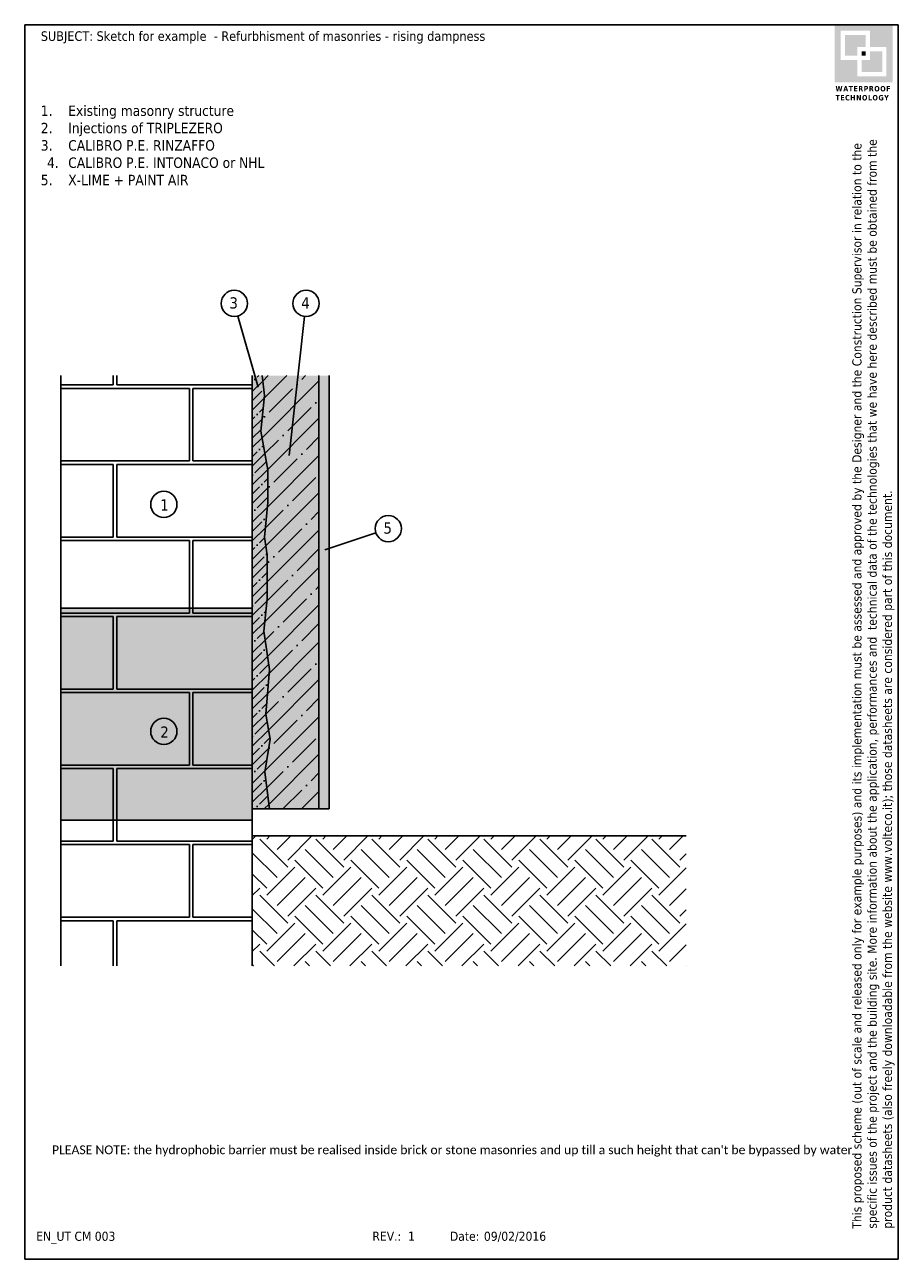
# Model space of a CAD drawing. Header units: millimetres. Extents: x 2704.2 to 2725.2, y 1515.2 to 1544.9.
import ezdxf
from ezdxf.enums import TextEntityAlignment as Align

# ---------------------------------------------------------------- set-up
doc = ezdxf.new("R2010")
doc.units = ezdxf.units.MM
doc.linetypes.add('CONTINUA', pattern=[0])
for name, color, linetype in [('146', 6, 'CONTINUA'), ('421', 7, 'CONTINUA'), ('422', 7, 'CONTINUA')]:
    doc.layers.add(name, color=color, linetype=linetype)
doc.layers.add('nascosto', color=7, linetype='Continuous', lineweight=25, plot=False)
doc.styles.add('tahoma', font='tahoma.ttf', dxfattribs={"height": 0.3})

msp = doc.modelspace()

# ---------------------------------------------------------------- hatches: boundary and pattern name
h = msp.add_hatch(color=252)
h.dxf.hatch_style = 1
h.paths.add_polyline_path([(2725.042, 1544.946), (2723.653, 1544.946), (2723.653, 1543.558), (2725.042, 1543.558)])
h.paths.add_polyline_path([(2723.798, 1544.097), (2723.798, 1544.799), (2724.501, 1544.799), (2724.501, 1544.406), (2724.897, 1544.406), (2724.897, 1543.704), (2724.194, 1543.704), (2724.194, 1544.097)], flags=16)
h.paths.add_polyline_path([(2723.902, 1544.201), (2723.902, 1544.696), (2724.397, 1544.696), (2724.397, 1544.406), (2724.194, 1544.406), (2724.194, 1544.201)], flags=0)
h.paths.add_polyline_path([(2724.298, 1544.097), (2724.501, 1544.097), (2724.501, 1544.303), (2724.793, 1544.303), (2724.793, 1543.808), (2724.298, 1543.808)], flags=0)
h.paths.add_polyline_path([(2724.298, 1544.201), (2724.298, 1544.303), (2724.397, 1544.303), (2724.397, 1544.201)], flags=0)
h.paths.add_polyline_path([(2724.397, 1544.696), (2723.902, 1544.696), (2723.902, 1544.201), (2724.194, 1544.201), (2724.194, 1544.406), (2724.397, 1544.406)], flags=0)
h.paths.add_polyline_path([(2724.397, 1544.303), (2724.298, 1544.303), (2724.298, 1544.201), (2724.397, 1544.201)], flags=0)
h.paths.add_polyline_path([(2724.793, 1544.303), (2724.501, 1544.303), (2724.501, 1544.097), (2724.298, 1544.097), (2724.298, 1543.808), (2724.793, 1543.808)], flags=0)
h = msp.add_hatch(color=252)
h.dxf.hatch_style = 1
h.paths.add_polyline_path([(2724.397, 1544.696), (2723.902, 1544.696), (2723.902, 1544.201), (2724.194, 1544.201), (2724.194, 1544.406), (2724.397, 1544.406)])
h = msp.add_hatch(color=252)
h.dxf.hatch_style = 1
h.paths.add_polyline_path([(2724.397, 1544.303), (2724.298, 1544.303), (2724.298, 1544.201), (2724.397, 1544.201)])
h = msp.add_hatch(color=252)
h.dxf.hatch_style = 1
h.paths.add_polyline_path([(2724.793, 1544.303), (2724.501, 1544.303), (2724.501, 1544.097), (2724.298, 1544.097), (2724.298, 1543.808), (2724.793, 1543.808)])
at = {"linetype": 'Continuous'}
h = msp.add_hatch(dxfattribs=at)
h.set_pattern_fill('AR-B816C', color=256, scale=0.009, style=0)
h.set_pattern_definition([(0, (27.2012, 0), (1.8288, 1.8288), [3.571875, -0.085725]), (0, (25.3724, 0.0857), (1.8288, 1.8288), [3.571875, -0.085725]), (90, (27.2012, 0), (-1.8288, 1.8288), [-1.914525, 1.743075]), (90, (27.1155, 0), (-1.8288, 1.8288), [-1.914525, 1.743075])])
h.paths.add_polyline_path([(2705.048, 1522.303), (2709.652, 1522.303), (2709.652, 1536.504), (2705.048, 1536.504)])
h = msp.add_hatch(color=42)
h.dxf.hatch_style = 1
h.paths.add_polyline_path([(2709.86, 1535.167), (2709.946, 1536.027), (2709.89, 1536.504), (2709.652, 1536.504), (2709.652, 1526.082), (2710.069, 1526.082), (2709.951, 1526.965), (2710.079, 1527.758), (2709.976, 1528.359), (2710.062, 1529.433), (2709.925, 1530.36), (2710.012, 1531.132), (2710.012, 1532.19), (2709.946, 1532.618), (2710.027, 1533.451), (2710.027, 1534.241)])
h.paths.add_polyline_path([(2711.254, 1536.504), (2709.89, 1536.504), (2709.946, 1536.027), (2709.86, 1535.167), (2710.027, 1534.241), (2710.027, 1533.451), (2709.946, 1532.618), (2710.012, 1532.19), (2710.012, 1531.132), (2709.925, 1530.36), (2710.062, 1529.433), (2709.976, 1528.359), (2710.079, 1527.758), (2709.951, 1526.965), (2710.069, 1526.082), (2711.254, 1526.082), (2711.254, 1528.404)])
at = {"true_color": 0xffffa8}
h = msp.add_hatch(color=51, dxfattribs=at)
h.dxf.hatch_style = 1
h.paths.add_polyline_path([(2711.496, 1536.504), (2711.254, 1536.504), (2711.254, 1526.082), (2711.496, 1526.082)])
h = msp.add_hatch(color=111)
h.dxf.hatch_style = 1
h.paths.add_polyline_path([(2709.652, 1530.913), (2705.048, 1530.913), (2705.048, 1525.814), (2709.652, 1525.814)])
h = msp.add_hatch()
h.set_pattern_fill('EARTH', color=8, scale=0.15, angle=45)
h.set_pattern_definition([(45, (27.2012, 0), (1e-16, 1.34703842), [0.9525, -0.9525]), (45, (26.9486, 0.2526), (1e-16, 1.34703842), [0.9525, -0.9525]), (45, (26.6961, 0.5051), (1e-16, 1.34703842), [0.9525, -0.9525]), (135, (26.6961, 0.6735), (-1.34703842, 1e-16), [0.9525, -0.9525]), (135, (26.9486, 0.9261), (-1.34703842, 1e-16), [0.9525, -0.9525]), (135, (27.2012, 1.1787), (-1.34703842, 1e-16), [0.9525, -0.9525])])
h.paths.add_polyline_path([(2720.084, 1525.43), (2709.652, 1525.43), (2709.652, 1522.303), (2720.084, 1522.303)])
at = {"layer": '146', "linetype": 'CONTINUA'}
h = msp.add_hatch(dxfattribs=at)
h.set_pattern_fill('ANSI35', scale=0.05, style=0)
h.set_pattern_definition([(45, (27.20122, 0), (-0.224506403, 0.224506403), []), (45, (27.42572, 0), (-0.224506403, 0.224506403), [0.396875, -0.079375, 0, -0.079375])])
h.paths.add_polyline_path([(2709.86, 1535.167), (2709.946, 1536.027), (2709.89, 1536.504), (2709.652, 1536.504), (2709.652, 1526.082), (2710.069, 1526.082), (2709.951, 1526.965), (2710.079, 1527.758), (2709.976, 1528.359), (2710.062, 1529.433), (2709.925, 1530.36), (2710.012, 1531.132), (2710.012, 1532.19), (2709.946, 1532.618), (2710.027, 1533.451), (2710.027, 1534.241)])
h = msp.add_hatch(dxfattribs=at)
h.set_pattern_fill('ANSI35', scale=0.1, style=0)
h.set_pattern_definition([(45, (27.2012, 0), (-0.4490128, 0.4490128), []), (45, (27.6502, 0), (-0.4490128, 0.4490128), [0.79375, -0.15875, 0, -0.15875])])
h.paths.add_polyline_path([(2711.254, 1536.504), (2709.89, 1536.504), (2709.946, 1536.027), (2709.86, 1535.167), (2710.027, 1534.241), (2710.027, 1533.451), (2709.946, 1532.618), (2710.012, 1532.19), (2710.012, 1531.132), (2709.925, 1530.36), (2710.062, 1529.433), (2709.976, 1528.359), (2710.079, 1527.758), (2709.951, 1526.965), (2710.069, 1526.082), (2711.254, 1526.082)])

# ---------------------------------------------------------------- linework, layer by layer
for p, q in [((2709.306, 1537.937), (2709.793, 1536.23)), ((2710.909, 1537.927), (2710.538, 1534.583)), ((2705.048, 1536.504), (2705.048, 1522.303)), ((2709.89, 1536.504), (2709.946, 1536.027)), ((2711.496, 1526.082), (2711.496, 1536.504)), ((2709.946, 1536.027), (2709.86, 1535.167)), ((2709.86, 1535.167), (2709.86, 1535.167)), ((2709.86, 1535.167), (2710.027, 1534.241)), ((2710.027, 1534.241), (2710.027, 1534.241)), ((2710.027, 1534.241), (2710.027, 1533.451)), ((2710.027, 1533.451), (2709.946, 1532.618)), ((2710.027, 1533.451), (2710.027, 1533.451)), ((2709.946, 1532.618), (2709.946, 1532.618)), ((2709.946, 1532.618), (2710.012, 1532.19)), ((2712.621, 1532.723), (2711.392, 1532.314)), ((2710.012, 1532.19), (2710.012, 1531.132)), ((2710.012, 1531.132), (2709.925, 1530.36)), ((2709.652, 1530.913), (2705.048, 1530.913)), ((2709.925, 1530.36), (2709.925, 1530.36)), ((2709.925, 1530.36), (2710.062, 1529.433)), ((2710.062, 1529.433), (2709.976, 1528.359)), ((2710.062, 1529.433), (2710.062, 1529.433)), ((2711.254, 1528.404), (2711.254, 1526.082)), ((2709.976, 1528.359), (2709.976, 1528.359)), ((2709.976, 1528.359), (2710.079, 1527.758)), ((2710.079, 1527.758), (2709.951, 1526.965)), ((2710.079, 1527.758), (2710.079, 1527.758)), ((2709.951, 1526.965), (2709.951, 1526.965)), ((2709.951, 1526.965), (2710.069, 1526.082)), ((2711.496, 1526.082), (2709.652, 1526.082)), ((2709.652, 1525.814), (2705.048, 1525.814))]:
    msp.add_line(p, q)
at = {"linetype": 'CONTINUA'}
msp.add_line((2709.652, 1525.43), (2720.084, 1525.43), dxfattribs=at)
at = {"linetype": 'Continuous'}
msp.add_line((2709.652, 1525.294), (2709.652, 1522.303), dxfattribs=at)
at = {"ltscale": 2}
for centre in [(2707.525, 1533.406), (2707.525, 1527.946), (2707.525, 1527.946)]:
    msp.add_circle(centre, 0.316, dxfattribs=at)
at = {"layer": '146', "color": 7, "linetype": 'CONTINUA'}
msp.add_line((2711.254, 1536.504), (2711.254, 1526.082), dxfattribs=at)
at = {"layer": '421', "color": 7}
for centre in [(2709.219, 1538.241), (2710.944, 1538.241), (2712.921, 1532.823)]:
    msp.add_circle(centre, 0.316, dxfattribs=at)
at = {"layer": '422', "color": 7, "linetype": 'CONTINUA'}
for p, q in [((2709.652, 1523.651), (2709.652, 1536.504)), ((2711.254, 1528.404), (2711.254, 1532.683))]:
    msp.add_line(p, q, dxfattribs=at)
at = {"layer": 'nascosto', "color": 6, "linetype": 'CONTINUA'}
for p, q in [((2704.181, 1544.946), (2704.181, 1515.246)), ((2725.181, 1544.946), (2704.181, 1544.946)), ((2725.181, 1515.246), (2725.181, 1544.946)), ((2704.181, 1515.246), (2725.181, 1515.246))]:
    msp.add_line(p, q, dxfattribs=at)

# ---------------------------------------------------------------- texts
at = {"linetype": 'CONTINUA', "style": 'tahoma'}
for s, p in [('3', (2709.204, 1538.253)), ('4', (2710.929, 1538.253)), ('1', (2707.541, 1533.393)), ('5', (2712.906, 1532.835)), ('2', (2707.541, 1527.932))]:
    msp.add_text(s, height=0.27, dxfattribs=at).set_placement(p, align=Align.MIDDLE)
at = {"style": 'tahoma'}
for s, p in [('EN_UT CM 003 ', (2704.458, 1515.911)), ('REV.:', (2712.539, 1515.911)), (' 1', (2713.314, 1515.911)), ('Date:', (2714.402, 1515.911)), ('09/02/2016', (2715.219, 1515.911))]:
    msp.add_text(s, height=0.22, rotation=0.0017, dxfattribs=at).set_placement(p, align=Align.TOP_LEFT)
at = {"color": 0, "insert": (2704.567, 1544.787), "char_height": 0.23, "attachment_point": 1, "style": 'tahoma'}
msp.add_mtext_dynamic_manual_height_columns('{\\C256;SUBJECT: Sketch for example  - Refurbhisment of masonries - rising dampness}', width=19.87543, gutter_width=0, heights=[2.721], dxfattribs=at)
at = {"color": 252, "insert": (2723.671, 1543.471), "char_height": 0.13017, "attachment_point": 1, "style": 'tahoma'}
msp.add_mtext_dynamic_manual_height_columns('{\\fTahoma|b1|i0|c0|p34;\\T1.1;WATERPROOF TECHNOLOGY}', width=1.63687, gutter_width=12.5, heights=[0], dxfattribs=at)
note = msp.add_mtext_static_columns([''] * 2, width=9.33947, gutter_width=0.389, height=1.854, dxfattribs=dict(insert=(2704.567, 1543.002), char_height=0.22, attachment_point=1, style='tahoma'))
for column, words in zip([note] + note.columns.linked_columns, ['\\pi-0.66,l0.66,t0.66;{\\H1.1364x;1.^IExisting masonry structure\\P2.^IInjections of TRIPLEZERO\\H1.8267x; \\H0.54743x;\\P3.^ICALIBRO P.E. RINZAFFO\\H1.5315x; \\H0.65296x;\\P\\H1.6014x; }', '\\pi-0.66,l0.66,t0.66;{\\H1.1364x;4.^ICALIBRO P.E. INTONACO or NHL\\P5.^IX-LIME + PAINT AIR\\H1.7785x; \\H0.56226x;\\P\\H1.5138x; }']):
    column.text = words
at = {"insert": (2724.075, 1515.982), "char_height": 0.22, "attachment_point": 1, "rotation": 90, "style": 'tahoma'}
msp.add_mtext_dynamic_manual_height_columns('This proposed scheme (out of scale and released only for example purposes) and its implementation must be assessed and approved by the Designer and the Construction Supervisor in relation to the specific issues of the project and the building site. More information about the application, performances and  technical data of the technologies that we have here described must be obtained from the product datasheets (also freely downloadable from the website www.volteco.it); those datasheets are considered part of this document.', width=26.9233, gutter_width=0, heights=[1.342], dxfattribs=at)
at = {"color": 1, "insert": (2704.837, 1517.985), "char_height": 0.23, "width": 18.51096, "attachment_point": 1, "style": 'tahoma'}
msp.add_mtext("{\\fCalibri|b0|i0|c0|p34;\\H0.91667x;\\C256;PLEASE NOTE: the hydrophobic barrier must be realised inside brick or stone masonries and up till a such height that can't be bypassed by water\\H1.3225x; }", dxfattribs=at)

doc.saveas('drawing.dxf')
